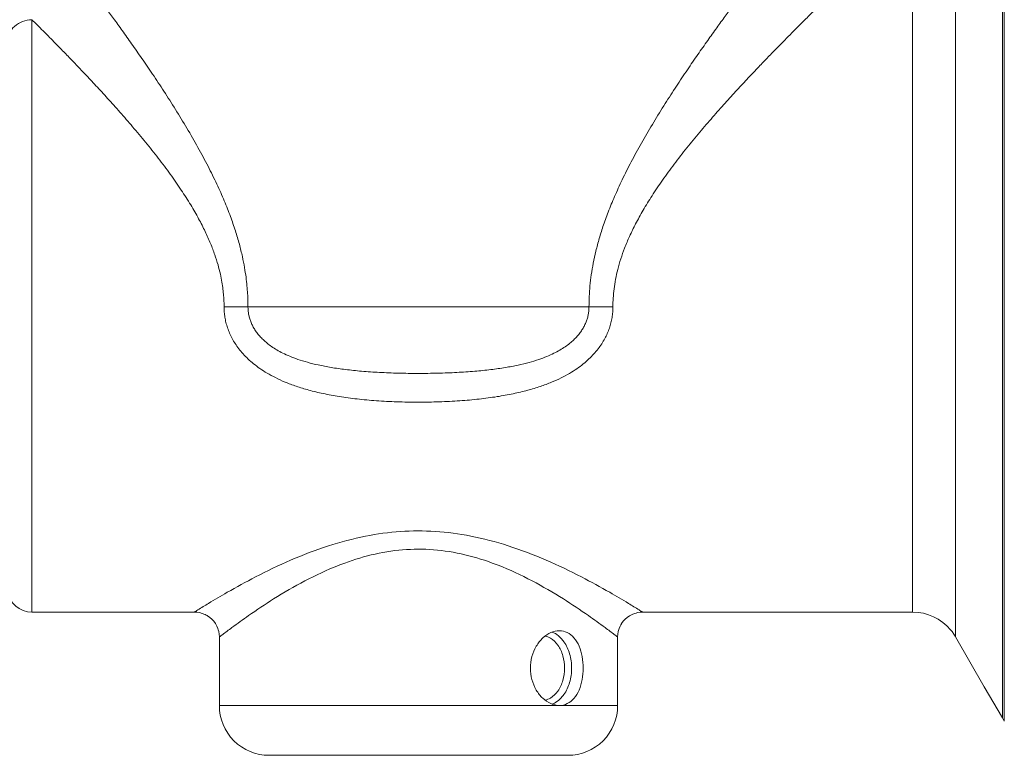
# Model space of a CAD drawing. Header units: millimetres. Extents: x -368 to 1732, y 3428 to 4913.
# Tile 65 of 80: x 1113.58 to 1117.54, y 4370.52 to 4373.47. Entities that reach past the tile are written whole.
import ezdxf

# ---------------------------------------------------------------- set-up
doc = ezdxf.new("R2010")
doc.units = ezdxf.units.MM
doc.linetypes.add('ACAD_ISO08W100', pattern=[36, 24, -3, 6, -3])
doc.layers.add('-- CO_p', color=51, linetype='Continuous', lineweight=9)

# ---------------------------------------------------------------- blocks, each defined once
blk = doc.blocks.new('-- CIEPŁOMIERZ ECHO II_20')
at = {"color": 50}
for points in [[(1.14463, 1.63892), (1.14463, 1.63892), (1.14463, -1.63893), (1.14463, -1.63893)], [(1.13682, 0), (1.13682, 0), (1.13682, 1.61763), (1.13682, 1.61763)], [(1.33227, -1.325), (1.33227, -1.325), (1.33227, 1.325), (1.33227, 1.325)], [(1.50547, -1.225), (1.50547, -1.225), (1.50547, 1.225), (1.50547, 1.225)], [(5.04259, 1.1535), (5.04259, 1.1535), (5.04259, -1.225), (5.04259, -1.225)], [(1.13682, -1.61764), (1.13682, -1.61764), (1.13682, 0), (1.13682, 0)], [(2.70898, 0), (2.70898, 0), (2.80511, 0), (2.80511, 0)], [(2.80511, 0), (2.80511, 0), (4.1749, 0), (4.1749, 0)], [(4.27103, 0), (4.27103, 0), (4.1749, 0), (4.1749, 0)], [(5.04259, -1.225), (5.09227, -1.225), (5.13442, -1.18853), (5.14155, -1.13936)], [(1.50547, -1.225), (1.44636, -1.225), (1.39027, -1.25116), (1.35227, -1.29645)], [(1.50547, -1.225), (1.44636, -1.225), (1.39027, -1.25116), (1.35227, -1.29645)], [(2.59, -1.225), (2.59, -1.225), (1.50547, -1.225), (1.50547, -1.225)], [(2.59, -1.225), (2.59, -1.225), (1.50547, -1.225), (1.50547, -1.225)], [(5.04259, -1.225), (5.04259, -1.225), (4.39, -1.225), (4.39, -1.225)], [(5.04259, -1.225), (5.04259, -1.225), (4.39, -1.225), (4.39, -1.225)], [(1.35227, -1.29645), (1.34853, -1.3009), (1.34498, -1.30552), (1.34164, -1.31029)], [(1.35227, -1.29645), (1.34853, -1.3009), (1.34498, -1.30552), (1.34164, -1.31029)], [(1.33227, -1.325), (1.33227, -1.325), (1.21713, -1.52444), (1.21713, -1.52444)], [(1.33227, -1.325), (1.33227, -1.325), (1.21713, -1.52444), (1.21713, -1.52444)], [(1.34164, -1.31029), (1.33831, -1.31505), (1.33518, -1.31996), (1.33227, -1.325)], [(1.34164, -1.31029), (1.33831, -1.31505), (1.33518, -1.31996), (1.33227, -1.325)], [(2.69, -1.6), (2.69, -1.6), (2.69, -1.325), (2.69, -1.325)], [(2.69, -1.6), (2.69, -1.6), (2.69, -1.325), (2.69, -1.325)], [(4.29, -1.6), (4.29, -1.6), (4.29, -1.325), (4.29, -1.325)], [(4.29, -1.6), (4.29, -1.6), (4.29, -1.325), (4.29, -1.325)], [(1.21713, -1.52444), (1.21713, -1.52444), (1.14463, -1.65), (1.14463, -1.65)], [(1.21713, -1.52444), (1.21713, -1.52444), (1.14463, -1.65), (1.14463, -1.65)], [(1.13682, -1.6372), (1.13682, -1.6372), (1.13682, -1.61764), (1.13682, -1.61764)], [(2.92429, -1.6), (2.92429, -1.6), (2.69, -1.6), (2.69, -1.6)], [(4.29, -1.6), (4.29, -1.6), (2.92436, -1.6), (2.92436, -1.6)], [(1.13682, -1.66245), (1.13682, -1.66245), (1.13682, -1.6372), (1.13682, -1.6372)], [(1.14463, -1.65), (1.14463, -1.65), (1.13682, -1.66245), (1.13682, -1.66245)], [(1.14463, -1.65), (1.14463, -1.65), (1.13682, -1.66245), (1.13682, -1.66245)], [(1.14463, -1.63893), (1.14463, -1.63893), (1.14463, -1.65), (1.14463, -1.65)], [(4.09, -1.8), (4.09, -1.8), (2.89, -1.8), (2.89, -1.8)], [(2.89, -1.8), (2.89, -1.8), (4.09, -1.8), (4.09, -1.8)]]:
    blk.add_open_spline(points, degree=3, dxfattribs=at)
for points, knots in [([(2.065, 1.425), (2.06534, 1.42456), (2.06568, 1.42412), (2.06601, 1.42368), (2.06601, 1.42368), (2.06704, 1.42235), (2.06806, 1.42102), (2.06909, 1.41968), (2.06909, 1.41968), (2.07083, 1.41742), (2.07256, 1.41516), (2.0743, 1.4129), (2.0743, 1.4129), (2.07676, 1.40969), (2.07922, 1.40649), (2.08168, 1.40328), (2.08168, 1.40328), (2.08486, 1.39912), (2.08805, 1.39495), (2.09123, 1.39079), (2.09123, 1.39079), (2.09517, 1.38564), (2.09911, 1.38048), (2.10304, 1.37533), (2.10304, 1.37533), (2.10777, 1.36912), (2.1125, 1.36291), (2.11722, 1.3567), (2.11722, 1.3567), (2.12279, 1.34937), (2.12836, 1.34204), (2.13391, 1.3347), (2.13391, 1.3347), (2.14034, 1.3262), (2.14677, 1.31769), (2.15318, 1.30918), (2.15318, 1.30918), (2.1605, 1.29946), (2.16781, 1.28973), (2.1751, 1.27998), (2.1751, 1.27998), (2.18335, 1.26895), (2.19159, 1.25791), (2.19981, 1.24685), (2.19981, 1.24685), (2.20905, 1.23442), (2.21826, 1.22198), (2.22744, 1.20951), (2.22744, 1.20951), (2.23768, 1.19562), (2.24788, 1.1817), (2.25805, 1.16775), (2.25805, 1.16775), (2.26929, 1.15232), (2.2805, 1.13686), (2.29165, 1.12136), (2.29165, 1.12136), (2.3039, 1.10433), (2.3161, 1.08725), (2.32823, 1.07013), (2.32823, 1.07013), (2.34146, 1.05145), (2.35461, 1.03271), (2.36767, 1.01391), (2.36767, 1.01391), (2.38179, 0.99358), (2.39581, 0.97318), (2.4097, 0.9527), (2.4097, 0.9527), (2.42455, 0.9308), (2.43926, 0.9088), (2.45381, 0.8867), (2.45381, 0.8867), (2.46914, 0.8634), (2.48429, 0.83998), (2.49922, 0.81642), (2.49922, 0.81642), (2.51468, 0.79202), (2.52991, 0.76747), (2.54484, 0.74275), (2.54484, 0.74275), (2.55993, 0.71779), (2.57472, 0.69266), (2.58915, 0.66732), (2.58915, 0.66732), (2.60329, 0.64251), (2.61708, 0.61749), (2.63046, 0.59225), (2.63046, 0.59225), (2.64317, 0.56826), (2.6555, 0.54406), (2.66737, 0.51963), (2.66737, 0.51963), (2.67829, 0.49715), (2.68882, 0.47447), (2.69886, 0.45158), (2.69886, 0.45158), (2.70802, 0.43072), (2.71678, 0.40968), (2.72507, 0.38846), (2.72507, 0.38846), (2.73264, 0.36906), (2.73983, 0.3495), (2.74655, 0.32979), (2.74655, 0.32979), (2.75271, 0.31173), (2.75848, 0.29355), (2.76382, 0.27524), (2.76382, 0.27524), (2.76874, 0.25836), (2.77329, 0.24137), (2.77742, 0.22429), (2.77742, 0.22429), (2.78132, 0.20819), (2.78485, 0.192), (2.78798, 0.17573), (2.78798, 0.17573), (2.79095, 0.16032), (2.79356, 0.14484), (2.79578, 0.1293), (2.79578, 0.1293), (2.7979, 0.1145), (2.79968, 0.09965), (2.80108, 0.08476), (2.80108, 0.08476), (2.80244, 0.07047), (2.80345, 0.05615), (2.80412, 0.04181), (2.80412, 0.04181), (2.80478, 0.02788), (2.80511, 0.01394), (2.80511, 0)], [0, 0, 0, 0, 0.030303, 0.030303, 0.030303, 0.030303, 0.0606061, 0.0606061, 0.0606061, 0.0606061, 0.0909091, 0.0909091, 0.0909091, 0.0909091, 0.1212121, 0.1212121, 0.1212121, 0.1212121, 0.1515152, 0.1515152, 0.1515152, 0.1515152, 0.1818182, 0.1818182, 0.1818182, 0.1818182, 0.2121212, 0.2121212, 0.2121212, 0.2121212, 0.2424242, 0.2424242, 0.2424242, 0.2424243, 0.2727273, 0.2727273, 0.2727273, 0.2727273, 0.3030303, 0.3030303, 0.3030303, 0.3030303, 0.3333333, 0.3333333, 0.3333333, 0.3333333, 0.3636364, 0.3636364, 0.3636364, 0.3636364, 0.3939394, 0.3939394, 0.3939394, 0.3939394, 0.4242424, 0.4242424, 0.4242424, 0.4242424, 0.4545455, 0.4545455, 0.4545455, 0.4545455, 0.4848485, 0.4848485, 0.4848485, 0.4848485, 0.5151515, 0.5151515, 0.5151515, 0.5151515, 0.5454545, 0.5454545, 0.5454545, 0.5454546, 0.5757576, 0.5757576, 0.5757576, 0.5757576, 0.6060606, 0.6060606, 0.6060606, 0.6060606, 0.6363636, 0.6363636, 0.6363636, 0.6363636, 0.6666667, 0.6666667, 0.6666667, 0.6666667, 0.6969697, 0.6969697, 0.6969697, 0.6969697, 0.7272727, 0.7272727, 0.7272727, 0.7272727, 0.7575758, 0.7575758, 0.7575758, 0.7575758, 0.7878788, 0.7878788, 0.7878788, 0.7878788, 0.8181818, 0.8181818, 0.8181818, 0.8181818, 0.8484848, 0.8484848, 0.8484848, 0.8484849, 0.8787879, 0.8787879, 0.8787879, 0.8787879, 0.9090909, 0.9090909, 0.9090909, 0.9090909, 0.9393939, 0.9393939, 0.9393939, 0.9393939, 0.969697, 0.969697, 0.969697, 0.969697, 1, 1, 1, 1]), ([(4.1749, 0), (4.1749, 0.00849), (4.17503, 0.01699), (4.17527, 0.02549), (4.17527, 0.02549), (4.17554, 0.03486), (4.17595, 0.04424), (4.17651, 0.0536), (4.17651, 0.0536), (4.17714, 0.06397), (4.17794, 0.07432), (4.17892, 0.08466), (4.17892, 0.08466), (4.18, 0.09617), (4.18131, 0.10766), (4.18282, 0.11912), (4.18282, 0.11912), (4.18454, 0.13212), (4.18653, 0.14507), (4.18878, 0.15799), (4.18878, 0.15799), (4.19134, 0.17276), (4.19425, 0.18747), (4.19747, 0.20212), (4.19747, 0.20212), (4.20112, 0.21874), (4.20517, 0.23527), (4.20959, 0.2517), (4.20959, 0.2517), (4.21446, 0.26981), (4.21978, 0.2878), (4.22549, 0.30566), (4.22549, 0.30566), (4.2317, 0.3251), (4.23838, 0.34439), (4.24546, 0.36353), (4.24546, 0.36353), (4.2532, 0.38444), (4.26142, 0.40517), (4.27004, 0.42572), (4.27004, 0.42572), (4.27952, 0.44831), (4.28949, 0.47068), (4.29988, 0.49287), (4.29988, 0.49287), (4.31124, 0.51716), (4.32311, 0.54122), (4.33537, 0.56508), (4.33537, 0.56508), (4.34846, 0.59054), (4.362, 0.61576), (4.37592, 0.64078), (4.37592, 0.64078), (4.39031, 0.66665), (4.40509, 0.6923), (4.42019, 0.71775), (4.42019, 0.71775), (4.43529, 0.74319), (4.4507, 0.76844), (4.46638, 0.79352), (4.46638, 0.79352), (4.48161, 0.81789), (4.49709, 0.84211), (4.51278, 0.86619), (4.51278, 0.86619), (4.52772, 0.88914), (4.54285, 0.91196), (4.55814, 0.93468), (4.55814, 0.93468), (4.57247, 0.95598), (4.58694, 0.97719), (4.60153, 0.99831), (4.60153, 0.99831), (4.61505, 1.01788), (4.62866, 1.03738), (4.64237, 1.05681), (4.64237, 1.05681), (4.65493, 1.07463), (4.66758, 1.0924), (4.68028, 1.11011), (4.68028, 1.11011), (4.69185, 1.12624), (4.70347, 1.14233), (4.71514, 1.15838), (4.71514, 1.15838), (4.72568, 1.17288), (4.73627, 1.18735), (4.74689, 1.20179), (4.74689, 1.20179), (4.75641, 1.21474), (4.76596, 1.22767), (4.77554, 1.24058), (4.77554, 1.24058), (4.78407, 1.25207), (4.79262, 1.26354), (4.80118, 1.275), (4.80118, 1.275), (4.80875, 1.28511), (4.81633, 1.29522), (4.82392, 1.30531), (4.82392, 1.30531), (4.83056, 1.31413), (4.8372, 1.32293), (4.84385, 1.33173), (4.84385, 1.33173), (4.8496, 1.33933), (4.85536, 1.34692), (4.86112, 1.35451), (4.86112, 1.35451), (4.86601, 1.36094), (4.8709, 1.36737), (4.8758, 1.37379), (4.8758, 1.37379), (4.87986, 1.37913), (4.88394, 1.38446), (4.88801, 1.38979), (4.88801, 1.38979), (4.8913, 1.3941), (4.8946, 1.3984), (4.8979, 1.40271), (4.8979, 1.40271), (4.90043, 1.40601), (4.90296, 1.40932), (4.9055, 1.41262), (4.9055, 1.41262), (4.90728, 1.41494), (4.90906, 1.41726), (4.91084, 1.41958), (4.91084, 1.41958), (4.91189, 1.42094), (4.91293, 1.4223), (4.91398, 1.42366), (4.91398, 1.42366), (4.91432, 1.42411), (4.91466, 1.42455), (4.915, 1.425)], [0, 0, 0, 0, 0.0294118, 0.0294118, 0.0294118, 0.0294118, 0.0588235, 0.0588235, 0.0588235, 0.0588235, 0.0882353, 0.0882353, 0.0882353, 0.0882353, 0.1176471, 0.1176471, 0.1176471, 0.1176471, 0.1470588, 0.1470588, 0.1470588, 0.1470588, 0.1764706, 0.1764706, 0.1764706, 0.1764706, 0.2058824, 0.2058824, 0.2058824, 0.2058824, 0.2352941, 0.2352941, 0.2352941, 0.2352941, 0.2647059, 0.2647059, 0.2647059, 0.2647059, 0.2941176, 0.2941176, 0.2941176, 0.2941177, 0.3235294, 0.3235294, 0.3235294, 0.3235294, 0.3529412, 0.3529412, 0.3529412, 0.3529412, 0.3823529, 0.3823529, 0.3823529, 0.382353, 0.4117647, 0.4117647, 0.4117647, 0.4117647, 0.4411765, 0.4411765, 0.4411765, 0.4411765, 0.4705882, 0.4705882, 0.4705882, 0.4705882, 0.5, 0.5, 0.5, 0.5, 0.5294118, 0.5294118, 0.5294118, 0.5294118, 0.5588235, 0.5588235, 0.5588235, 0.5588235, 0.5882353, 0.5882353, 0.5882353, 0.5882353, 0.6176471, 0.6176471, 0.6176471, 0.6176471, 0.6470588, 0.6470588, 0.6470588, 0.6470588, 0.6764706, 0.6764706, 0.6764706, 0.6764706, 0.7058824, 0.7058824, 0.7058824, 0.7058824, 0.7352941, 0.7352941, 0.7352941, 0.7352941, 0.7647059, 0.7647059, 0.7647059, 0.7647059, 0.7941176, 0.7941176, 0.7941176, 0.7941177, 0.8235294, 0.8235294, 0.8235294, 0.8235294, 0.8529412, 0.8529412, 0.8529412, 0.8529412, 0.8823529, 0.8823529, 0.8823529, 0.882353, 0.9117647, 0.9117647, 0.9117647, 0.9117647, 0.9411765, 0.9411765, 0.9411765, 0.9411765, 0.9705882, 0.9705882, 0.9705882, 0.9705882, 1, 1, 1, 1]), ([(1.865, 1.225), (1.86539, 1.22462), (1.86577, 1.22424), (1.86615, 1.22387), (1.86615, 1.22387), (1.86732, 1.22272), (1.86849, 1.22157), (1.86966, 1.22043), (1.86966, 1.22043), (1.87164, 1.21848), (1.87362, 1.21654), (1.8756, 1.2146), (1.8756, 1.2146), (1.87841, 1.21184), (1.88121, 1.20908), (1.88402, 1.20633), (1.88402, 1.20633), (1.88765, 1.20275), (1.89128, 1.19917), (1.89492, 1.19559), (1.89492, 1.19559), (1.89941, 1.19116), (1.9039, 1.18673), (1.90838, 1.1823), (1.90838, 1.1823), (1.91378, 1.17696), (1.91917, 1.17163), (1.92455, 1.16628), (1.92455, 1.16628), (1.9309, 1.15998), (1.93725, 1.15368), (1.94358, 1.14737), (1.94358, 1.14737), (1.95092, 1.14007), (1.95824, 1.13275), (1.96556, 1.12543), (1.96556, 1.12543), (1.9739, 1.11708), (1.98223, 1.10871), (1.99055, 1.10034), (1.99055, 1.10034), (1.99996, 1.09086), (2.00935, 1.08136), (2.01873, 1.07185), (2.01873, 1.07185), (2.02926, 1.06118), (2.03976, 1.05048), (2.05024, 1.03975), (2.05024, 1.03975), (2.0619, 1.02782), (2.07354, 1.01585), (2.08514, 1.00385), (2.08514, 1.00385), (2.09795, 0.9906), (2.11073, 0.97731), (2.12346, 0.96397), (2.12346, 0.96397), (2.13742, 0.94935), (2.15133, 0.93467), (2.16517, 0.91993), (2.16517, 0.91993), (2.18024, 0.9039), (2.19524, 0.88779), (2.21015, 0.87161), (2.21015, 0.87161), (2.22623, 0.85416), (2.24221, 0.83662), (2.25808, 0.81898), (2.25808, 0.81898), (2.27498, 0.80019), (2.29176, 0.78129), (2.30838, 0.76225), (2.30838, 0.76225), (2.32582, 0.74226), (2.3431, 0.72213), (2.36016, 0.70183), (2.36016, 0.70183), (2.37774, 0.68092), (2.3951, 0.65982), (2.41219, 0.6385), (2.41219, 0.6385), (2.42933, 0.61712), (2.4462, 0.59552), (2.46272, 0.57366), (2.46272, 0.57366), (2.47877, 0.55241), (2.4945, 0.53092), (2.50982, 0.50913), (2.50982, 0.50913), (2.52425, 0.48859), (2.53832, 0.4678), (2.55191, 0.4467), (2.55191, 0.4467), (2.56431, 0.42746), (2.57631, 0.40797), (2.58783, 0.3882), (2.58783, 0.3882), (2.59822, 0.37035), (2.60821, 0.35227), (2.61771, 0.33393), (2.61771, 0.33393), (2.62631, 0.31734), (2.6345, 0.30053), (2.64221, 0.2835), (2.64221, 0.2835), (2.6492, 0.26805), (2.65579, 0.25242), (2.6619, 0.23661), (2.6619, 0.23661), (2.66749, 0.22216), (2.67268, 0.20756), (2.67741, 0.19281), (2.67741, 0.19281), (2.68184, 0.17902), (2.68587, 0.1651), (2.68945, 0.15107), (2.68945, 0.15107), (2.69283, 0.13786), (2.6958, 0.12455), (2.69835, 0.11115), (2.69835, 0.11115), (2.70076, 0.09846), (2.70278, 0.08569), (2.70439, 0.07287), (2.70439, 0.07287), (2.70593, 0.0606), (2.70709, 0.04828), (2.70786, 0.03594), (2.70786, 0.03594), (2.70861, 0.02398), (2.70898, 0.01198), (2.70898, 0)], [0, 0, 0, 0, 0.030303, 0.030303, 0.030303, 0.030303, 0.0606061, 0.0606061, 0.0606061, 0.0606061, 0.0909091, 0.0909091, 0.0909091, 0.0909091, 0.1212121, 0.1212121, 0.1212121, 0.1212121, 0.1515152, 0.1515152, 0.1515152, 0.1515152, 0.1818182, 0.1818182, 0.1818182, 0.1818182, 0.2121212, 0.2121212, 0.2121212, 0.2121212, 0.2424242, 0.2424242, 0.2424242, 0.2424243, 0.2727273, 0.2727273, 0.2727273, 0.2727273, 0.3030303, 0.3030303, 0.3030303, 0.3030303, 0.3333333, 0.3333333, 0.3333333, 0.3333333, 0.3636364, 0.3636364, 0.3636364, 0.3636364, 0.3939394, 0.3939394, 0.3939394, 0.3939394, 0.4242424, 0.4242424, 0.4242424, 0.4242424, 0.4545455, 0.4545455, 0.4545455, 0.4545455, 0.4848485, 0.4848485, 0.4848485, 0.4848485, 0.5151515, 0.5151515, 0.5151515, 0.5151515, 0.5454545, 0.5454545, 0.5454545, 0.5454546, 0.5757576, 0.5757576, 0.5757576, 0.5757576, 0.6060606, 0.6060606, 0.6060606, 0.6060606, 0.6363636, 0.6363636, 0.6363636, 0.6363636, 0.6666667, 0.6666667, 0.6666667, 0.6666667, 0.6969697, 0.6969697, 0.6969697, 0.6969697, 0.7272727, 0.7272727, 0.7272727, 0.7272727, 0.7575758, 0.7575758, 0.7575758, 0.7575758, 0.7878788, 0.7878788, 0.7878788, 0.7878788, 0.8181818, 0.8181818, 0.8181818, 0.8181818, 0.8484848, 0.8484848, 0.8484848, 0.8484849, 0.8787879, 0.8787879, 0.8787879, 0.8787879, 0.9090909, 0.9090909, 0.9090909, 0.9090909, 0.9393939, 0.9393939, 0.9393939, 0.9393939, 0.969697, 0.969697, 0.969697, 0.969697, 1, 1, 1, 1]), ([(4.27103, 0), (4.27103, 0.00714), (4.27116, 0.01428), (4.27143, 0.02142), (4.27143, 0.02142), (4.27172, 0.02928), (4.27217, 0.03715), (4.27278, 0.045), (4.27278, 0.045), (4.27346, 0.05368), (4.27433, 0.06234), (4.27538, 0.07098), (4.27538, 0.07098), (4.27656, 0.0806), (4.27797, 0.09018), (4.2796, 0.09973), (4.2796, 0.09973), (4.28145, 0.11055), (4.28359, 0.12132), (4.28599, 0.13204), (4.28599, 0.13204), (4.28875, 0.14432), (4.29186, 0.15652), (4.29529, 0.16863), (4.29529, 0.16863), (4.29921, 0.18247), (4.30355, 0.19618), (4.30826, 0.20977), (4.30826, 0.20977), (4.3135, 0.22487), (4.3192, 0.23982), (4.3253, 0.2546), (4.3253, 0.2546), (4.33199, 0.27082), (4.33916, 0.28684), (4.34673, 0.30267), (4.34673, 0.30267), (4.35505, 0.32008), (4.36386, 0.33726), (4.37306, 0.35422), (4.37306, 0.35422), (4.38325, 0.37299), (4.39393, 0.39149), (4.40499, 0.40976), (4.40499, 0.40976), (4.41725, 0.42997), (4.42998, 0.4499), (4.44309, 0.46956), (4.44309, 0.46956), (4.4573, 0.49088), (4.47195, 0.51189), (4.48696, 0.53265), (4.48696, 0.53265), (4.50274, 0.55447), (4.5189, 0.57601), (4.53537, 0.59731), (4.53537, 0.59731), (4.55211, 0.61895), (4.56916, 0.64036), (4.58647, 0.66155), (4.58647, 0.66155), (4.60353, 0.68245), (4.62084, 0.70315), (4.63835, 0.72368), (4.63835, 0.72368), (4.65523, 0.74348), (4.67229, 0.76311), (4.68951, 0.78262), (4.68951, 0.78262), (4.70583, 0.8011), (4.72229, 0.81946), (4.73886, 0.83772), (4.73886, 0.83772), (4.75435, 0.85478), (4.76994, 0.87176), (4.78562, 0.88865), (4.78562, 0.88865), (4.80012, 0.90427), (4.81469, 0.91982), (4.82932, 0.9353), (4.82932, 0.9353), (4.84274, 0.9495), (4.85621, 0.96365), (4.86973, 0.97774), (4.86973, 0.97774), (4.88203, 0.99057), (4.89437, 1.00336), (4.90675, 1.01612), (4.90675, 1.01612), (4.91793, 1.02764), (4.92914, 1.03913), (4.94038, 1.05059), (4.94038, 1.05059), (4.95045, 1.06087), (4.96055, 1.07113), (4.97067, 1.08137), (4.97067, 1.08137), (4.97967, 1.09047), (4.98869, 1.09957), (4.99772, 1.10865), (4.99772, 1.10865), (5.00569, 1.11665), (5.01366, 1.12465), (5.02165, 1.13263), (5.02165, 1.13263), (5.02862, 1.1396), (5.0356, 1.14655), (5.04259, 1.1535)], [0, 0, 0, 0, 0.037037, 0.037037, 0.037037, 0.037037, 0.0740741, 0.0740741, 0.0740741, 0.0740741, 0.1111111, 0.1111111, 0.1111111, 0.1111111, 0.1481481, 0.1481481, 0.1481481, 0.1481482, 0.1851852, 0.1851852, 0.1851852, 0.1851852, 0.2222222, 0.2222222, 0.2222222, 0.2222222, 0.2592593, 0.2592593, 0.2592593, 0.2592593, 0.2962963, 0.2962963, 0.2962963, 0.2962963, 0.3333333, 0.3333333, 0.3333333, 0.3333333, 0.3703704, 0.3703704, 0.3703704, 0.3703704, 0.4074074, 0.4074074, 0.4074074, 0.4074074, 0.4444444, 0.4444444, 0.4444444, 0.4444445, 0.4814815, 0.4814815, 0.4814815, 0.4814815, 0.5185185, 0.5185185, 0.5185185, 0.5185185, 0.5555556, 0.5555556, 0.5555556, 0.5555556, 0.5925926, 0.5925926, 0.5925926, 0.5925926, 0.6296296, 0.6296296, 0.6296296, 0.6296296, 0.6666667, 0.6666667, 0.6666667, 0.6666667, 0.7037037, 0.7037037, 0.7037037, 0.7037037, 0.7407407, 0.7407407, 0.7407407, 0.7407408, 0.7777778, 0.7777778, 0.7777778, 0.7777778, 0.8148148, 0.8148148, 0.8148148, 0.8148148, 0.8518519, 0.8518519, 0.8518519, 0.8518519, 0.8888889, 0.8888889, 0.8888889, 0.8888889, 0.9259259, 0.9259259, 0.9259259, 0.9259259, 0.962963, 0.962963, 0.962963, 0.962963, 1, 1, 1, 1]), ([(5.14255, 1.0618), (5.14222, 1.07388), (5.13933, 1.08602), (5.13421, 1.09707), (5.13421, 1.09707), (5.129, 1.10832), (5.12148, 1.11843), (5.11237, 1.12679), (5.11237, 1.12679), (5.10305, 1.13534), (5.09208, 1.14204), (5.08025, 1.14657), (5.08025, 1.14657), (5.06824, 1.15116), (5.05535, 1.1535), (5.04259, 1.1535)], [0, 0, 0, 0, 0.25, 0.25, 0.25, 0.25, 0.5, 0.5, 0.5, 0.5, 0.75, 0.75, 0.75, 0.75, 1, 1, 1, 1]), ([(2.70898, 0), (2.70898, -0.00703), (2.70927, -0.01407), (2.70985, -0.02107), (2.70985, -0.02107), (2.71044, -0.02825), (2.71133, -0.0354), (2.71252, -0.0425), (2.71252, -0.0425), (2.71372, -0.0497), (2.71523, -0.05684), (2.71703, -0.06391), (2.71703, -0.06391), (2.71885, -0.07107), (2.72097, -0.07816), (2.72339, -0.08515), (2.72339, -0.08515), (2.72584, -0.09225), (2.72858, -0.09925), (2.73161, -0.10613), (2.73161, -0.10613), (2.73471, -0.11319), (2.73811, -0.12012), (2.74177, -0.12691), (2.74177, -0.12691), (2.74559, -0.13396), (2.74969, -0.14086), (2.75406, -0.14758), (2.75406, -0.14758), (2.75866, -0.15465), (2.76354, -0.16152), (2.76869, -0.16819), (2.76869, -0.16819), (2.77413, -0.17524), (2.77986, -0.18207), (2.78584, -0.18866), (2.78584, -0.18866), (2.79216, -0.19562), (2.79877, -0.20233), (2.80562, -0.20878), (2.80562, -0.20878), (2.81289, -0.21562), (2.82044, -0.22217), (2.82821, -0.22844), (2.82821, -0.22844), (2.83657, -0.23517), (2.84518, -0.24158), (2.85402, -0.24766), (2.85402, -0.24766), (2.86361, -0.25428), (2.87345, -0.26052), (2.8835, -0.26641), (2.8835, -0.26641), (2.8945, -0.27287), (2.90574, -0.27891), (2.91717, -0.28457), (2.91717, -0.28457), (2.9298, -0.29083), (2.94266, -0.29663), (2.95569, -0.30202), (2.95569, -0.30202), (2.97031, -0.30806), (2.98513, -0.31358), (3.00011, -0.31866), (3.00011, -0.31866), (3.017, -0.32438), (3.03407, -0.32953), (3.05128, -0.3342), (3.05128, -0.3342), (3.07051, -0.33941), (3.08989, -0.34402), (3.10938, -0.34812), (3.10938, -0.34812), (3.13096, -0.35267), (3.15267, -0.3566), (3.17446, -0.36002), (3.17446, -0.36002), (3.19827, -0.36377), (3.22217, -0.36691), (3.24612, -0.36956), (3.24612, -0.36956), (3.272, -0.37243), (3.29794, -0.37472), (3.32391, -0.37653), (3.32391, -0.37653), (3.3514, -0.37845), (3.37893, -0.37984), (3.40646, -0.38076), (3.40646, -0.38076), (3.43485, -0.38171), (3.46326, -0.38216), (3.49166, -0.38215), (3.49166, -0.38215), (3.52009, -0.38213), (3.54851, -0.38164), (3.57692, -0.38065), (3.57692, -0.38065), (3.60437, -0.37969), (3.63181, -0.37827), (3.65921, -0.37631), (3.65921, -0.37631), (3.68512, -0.37446), (3.711, -0.37214), (3.73681, -0.36924), (3.73681, -0.36924), (3.76071, -0.36655), (3.78456, -0.36337), (3.80831, -0.35959), (3.80831, -0.35959), (3.82999, -0.35614), (3.85158, -0.35218), (3.87305, -0.34761), (3.87305, -0.34761), (3.89249, -0.34347), (3.91183, -0.33883), (3.931, -0.33358), (3.931, -0.33358), (3.94797, -0.32893), (3.96482, -0.32381), (3.98147, -0.31812), (3.98147, -0.31812), (3.99644, -0.31302), (4.01125, -0.30746), (4.02585, -0.30138), (4.02585, -0.30138), (4.03891, -0.29594), (4.0518, -0.29008), (4.06446, -0.28376), (4.06446, -0.28376), (4.07581, -0.2781), (4.08696, -0.27206), (4.09788, -0.26561), (4.09788, -0.26561), (4.10778, -0.25975), (4.11749, -0.25356), (4.12694, -0.24701), (4.12694, -0.24701), (4.1357, -0.24094), (4.14424, -0.23456), (4.15252, -0.22785), (4.15252, -0.22785), (4.16029, -0.22156), (4.16783, -0.21498), (4.1751, -0.20811), (4.1751, -0.20811), (4.18192, -0.20165), (4.18851, -0.19493), (4.19481, -0.18795), (4.19481, -0.18795), (4.20074, -0.18138), (4.20642, -0.17458), (4.21182, -0.16755), (4.21182, -0.16755), (4.21691, -0.16091), (4.22175, -0.15406), (4.2263, -0.14703), (4.2263, -0.14703), (4.23067, -0.14028), (4.23477, -0.13335), (4.23858, -0.12627), (4.23858, -0.12627), (4.24228, -0.11938), (4.2457, -0.11234), (4.24882, -0.10517), (4.24882, -0.10517), (4.25186, -0.09819), (4.25461, -0.09108), (4.25706, -0.08387), (4.25706, -0.08387), (4.25944, -0.07685), (4.26154, -0.06974), (4.26333, -0.06254), (4.26333, -0.06254), (4.26507, -0.05554), (4.26653, -0.04847), (4.26768, -0.04135), (4.26768, -0.04135), (4.26881, -0.0344), (4.26966, -0.02742), (4.27022, -0.02041), (4.27022, -0.02041), (4.27076, -0.01362), (4.27103, -0.00681), (4.27103, 0)], [0, 0, 0, 0, 0.0217391, 0.0217391, 0.0217391, 0.0217391, 0.0434783, 0.0434783, 0.0434783, 0.0434783, 0.0652174, 0.0652174, 0.0652174, 0.0652174, 0.0869565, 0.0869565, 0.0869565, 0.0869565, 0.1086957, 0.1086957, 0.1086957, 0.1086957, 0.1304348, 0.1304348, 0.1304348, 0.1304348, 0.1521739, 0.1521739, 0.1521739, 0.1521739, 0.173913, 0.173913, 0.173913, 0.1739131, 0.1956522, 0.1956522, 0.1956522, 0.1956522, 0.2173913, 0.2173913, 0.2173913, 0.2173913, 0.2391304, 0.2391304, 0.2391304, 0.2391304, 0.2608696, 0.2608696, 0.2608696, 0.2608696, 0.2826087, 0.2826087, 0.2826087, 0.2826087, 0.3043478, 0.3043478, 0.3043478, 0.3043478, 0.326087, 0.326087, 0.326087, 0.326087, 0.3478261, 0.3478261, 0.3478261, 0.3478261, 0.3695652, 0.3695652, 0.3695652, 0.3695652, 0.3913043, 0.3913043, 0.3913043, 0.3913044, 0.4130435, 0.4130435, 0.4130435, 0.4130435, 0.4347826, 0.4347826, 0.4347826, 0.4347826, 0.4565217, 0.4565217, 0.4565217, 0.4565217, 0.4782609, 0.4782609, 0.4782609, 0.4782609, 0.5, 0.5, 0.5, 0.5, 0.5217391, 0.5217391, 0.5217391, 0.5217391, 0.5434783, 0.5434783, 0.5434783, 0.5434783, 0.5652174, 0.5652174, 0.5652174, 0.5652174, 0.5869565, 0.5869565, 0.5869565, 0.5869565, 0.6086957, 0.6086957, 0.6086957, 0.6086957, 0.6304348, 0.6304348, 0.6304348, 0.6304348, 0.6521739, 0.6521739, 0.6521739, 0.6521739, 0.673913, 0.673913, 0.673913, 0.6739131, 0.6956522, 0.6956522, 0.6956522, 0.6956522, 0.7173913, 0.7173913, 0.7173913, 0.7173913, 0.7391304, 0.7391304, 0.7391304, 0.7391304, 0.7608696, 0.7608696, 0.7608696, 0.7608696, 0.7826087, 0.7826087, 0.7826087, 0.7826087, 0.8043478, 0.8043478, 0.8043478, 0.8043478, 0.826087, 0.826087, 0.826087, 0.826087, 0.8478261, 0.8478261, 0.8478261, 0.8478261, 0.8695652, 0.8695652, 0.8695652, 0.8695652, 0.8913043, 0.8913043, 0.8913043, 0.8913044, 0.9130435, 0.9130435, 0.9130435, 0.9130435, 0.9347826, 0.9347826, 0.9347826, 0.9347826, 0.9565217, 0.9565217, 0.9565217, 0.9565217, 0.9782609, 0.9782609, 0.9782609, 0.9782609, 1, 1, 1, 1]), ([(2.80511, 0), (2.80511, -0.00491), (2.80533, -0.00982), (2.80579, -0.01471), (2.80579, -0.01471), (2.80625, -0.01972), (2.80695, -0.02472), (2.80788, -0.02967), (2.80788, -0.02967), (2.80883, -0.0347), (2.81001, -0.03968), (2.81143, -0.0446), (2.81143, -0.0446), (2.81287, -0.04962), (2.81454, -0.05457), (2.81644, -0.05943), (2.81644, -0.05943), (2.81838, -0.06441), (2.82055, -0.0693), (2.82293, -0.07408), (2.82293, -0.07408), (2.82539, -0.07903), (2.82809, -0.08386), (2.83098, -0.08858), (2.83098, -0.08858), (2.83403, -0.09353), (2.83729, -0.09834), (2.84076, -0.10301), (2.84076, -0.10301), (2.84444, -0.10797), (2.84835, -0.11277), (2.85244, -0.11739), (2.85244, -0.11739), (2.85683, -0.12235), (2.86143, -0.12711), (2.86622, -0.13168), (2.86622, -0.13168), (2.87136, -0.13658), (2.8767, -0.14125), (2.88222, -0.14572), (2.88222, -0.14572), (2.88816, -0.15053), (2.89431, -0.1551), (2.90062, -0.15944), (2.90062, -0.15944), (2.90751, -0.16418), (2.91458, -0.16865), (2.92181, -0.17286), (2.92181, -0.17286), (2.92979, -0.17752), (2.93795, -0.18187), (2.94624, -0.18595), (2.94624, -0.18595), (2.95548, -0.1905), (2.9649, -0.1947), (2.97443, -0.19862), (2.97443, -0.19862), (2.98516, -0.20303), (2.99605, -0.20707), (3.00705, -0.2108), (3.00705, -0.2108), (3.01962, -0.21506), (3.03233, -0.2189), (3.04514, -0.22241), (3.04514, -0.22241), (3.05986, -0.22645), (3.0747, -0.23003), (3.08962, -0.23326), (3.08962, -0.23326), (3.10662, -0.23693), (3.12371, -0.24014), (3.14087, -0.24298), (3.14087, -0.24298), (3.16022, -0.24618), (3.17965, -0.24891), (3.19912, -0.25128), (3.19912, -0.25128), (3.22076, -0.25392), (3.24245, -0.2561), (3.26417, -0.25794), (3.26417, -0.25794), (3.28796, -0.25995), (3.31179, -0.26155), (3.33564, -0.26281), (3.33564, -0.26281), (3.36113, -0.26415), (3.38665, -0.26512), (3.41217, -0.26576), (3.41217, -0.26576), (3.43862, -0.26642), (3.46508, -0.26674), (3.49154, -0.26672), (3.49154, -0.26672), (3.51801, -0.26671), (3.54449, -0.26637), (3.57095, -0.26568), (3.57095, -0.26568), (3.59639, -0.26501), (3.62182, -0.26402), (3.64723, -0.26265), (3.64723, -0.26265), (3.67101, -0.26137), (3.69478, -0.25975), (3.71851, -0.25771), (3.71851, -0.25771), (3.74017, -0.25585), (3.7618, -0.25364), (3.78338, -0.25098), (3.78338, -0.25098), (3.80274, -0.24859), (3.82206, -0.24584), (3.8413, -0.24262), (3.8413, -0.24262), (3.8584, -0.23976), (3.87545, -0.23652), (3.89239, -0.23282), (3.89239, -0.23282), (3.9071, -0.22961), (3.92173, -0.22604), (3.93624, -0.22204), (3.93624, -0.22204), (3.94903, -0.21851), (3.96172, -0.21464), (3.97427, -0.21035), (3.97427, -0.21035), (3.98529, -0.20659), (3.9962, -0.20251), (4.00696, -0.19805), (4.00696, -0.19805), (4.01641, -0.19414), (4.02575, -0.18993), (4.03492, -0.18538), (4.03492, -0.18538), (4.04309, -0.18133), (4.05113, -0.17702), (4.05899, -0.1724), (4.05899, -0.1724), (4.06615, -0.1682), (4.07316, -0.16375), (4.07999, -0.15903), (4.07999, -0.15903), (4.08629, -0.15468), (4.09243, -0.15009), (4.09837, -0.14525), (4.09837, -0.14525), (4.10386, -0.14078), (4.10919, -0.13609), (4.1143, -0.13118), (4.1143, -0.13118), (4.11905, -0.12663), (4.12362, -0.12188), (4.12796, -0.11694), (4.12796, -0.11694), (4.13202, -0.11234), (4.13589, -0.10756), (4.13954, -0.10262), (4.13954, -0.10262), (4.143, -0.09794), (4.14626, -0.0931), (4.1493, -0.08813), (4.1493, -0.08813), (4.15222, -0.08335), (4.15494, -0.07843), (4.15741, -0.07341), (4.15741, -0.07341), (4.15981, -0.06855), (4.16198, -0.06359), (4.16392, -0.05854), (4.16392, -0.05854), (4.16579, -0.05366), (4.16744, -0.04869), (4.16885, -0.04365), (4.16885, -0.04365), (4.17022, -0.03878), (4.17137, -0.03384), (4.17228, -0.02886), (4.17228, -0.02886), (4.17316, -0.02402), (4.17383, -0.01914), (4.17427, -0.01424), (4.17427, -0.01424), (4.17469, -0.00951), (4.1749, -0.00476), (4.1749, 0)], [0, 0, 0, 0, 0.0217391, 0.0217391, 0.0217391, 0.0217391, 0.0434783, 0.0434783, 0.0434783, 0.0434783, 0.0652174, 0.0652174, 0.0652174, 0.0652174, 0.0869565, 0.0869565, 0.0869565, 0.0869565, 0.1086957, 0.1086957, 0.1086957, 0.1086957, 0.1304348, 0.1304348, 0.1304348, 0.1304348, 0.1521739, 0.1521739, 0.1521739, 0.1521739, 0.173913, 0.173913, 0.173913, 0.1739131, 0.1956522, 0.1956522, 0.1956522, 0.1956522, 0.2173913, 0.2173913, 0.2173913, 0.2173913, 0.2391304, 0.2391304, 0.2391304, 0.2391304, 0.2608696, 0.2608696, 0.2608696, 0.2608696, 0.2826087, 0.2826087, 0.2826087, 0.2826087, 0.3043478, 0.3043478, 0.3043478, 0.3043478, 0.326087, 0.326087, 0.326087, 0.326087, 0.3478261, 0.3478261, 0.3478261, 0.3478261, 0.3695652, 0.3695652, 0.3695652, 0.3695652, 0.3913043, 0.3913043, 0.3913043, 0.3913044, 0.4130435, 0.4130435, 0.4130435, 0.4130435, 0.4347826, 0.4347826, 0.4347826, 0.4347826, 0.4565217, 0.4565217, 0.4565217, 0.4565217, 0.4782609, 0.4782609, 0.4782609, 0.4782609, 0.5, 0.5, 0.5, 0.5, 0.5217391, 0.5217391, 0.5217391, 0.5217391, 0.5434783, 0.5434783, 0.5434783, 0.5434783, 0.5652174, 0.5652174, 0.5652174, 0.5652174, 0.5869565, 0.5869565, 0.5869565, 0.5869565, 0.6086957, 0.6086957, 0.6086957, 0.6086957, 0.6304348, 0.6304348, 0.6304348, 0.6304348, 0.6521739, 0.6521739, 0.6521739, 0.6521739, 0.673913, 0.673913, 0.673913, 0.6739131, 0.6956522, 0.6956522, 0.6956522, 0.6956522, 0.7173913, 0.7173913, 0.7173913, 0.7173913, 0.7391304, 0.7391304, 0.7391304, 0.7391304, 0.7608696, 0.7608696, 0.7608696, 0.7608696, 0.7826087, 0.7826087, 0.7826087, 0.7826087, 0.8043478, 0.8043478, 0.8043478, 0.8043478, 0.826087, 0.826087, 0.826087, 0.826087, 0.8478261, 0.8478261, 0.8478261, 0.8478261, 0.8695652, 0.8695652, 0.8695652, 0.8695652, 0.8913043, 0.8913043, 0.8913043, 0.8913044, 0.9130435, 0.9130435, 0.9130435, 0.9130435, 0.9347826, 0.9347826, 0.9347826, 0.9347826, 0.9565217, 0.9565217, 0.9565217, 0.9565217, 0.9782609, 0.9782609, 0.9782609, 0.9782609, 1, 1, 1, 1]), ([(4.39, -1.225), (4.38546, -1.22215), (4.38092, -1.21931), (4.37637, -1.21648), (4.37637, -1.21648), (4.36211, -1.20759), (4.3478, -1.1988), (4.33343, -1.19009), (4.33343, -1.19009), (4.30848, -1.17498), (4.28336, -1.16014), (4.25804, -1.14564), (4.25804, -1.14564), (4.22077, -1.12427), (4.18307, -1.10363), (4.14489, -1.08391), (4.14489, -1.08391), (4.09865, -1.06003), (4.05168, -1.0375), (4.00389, -1.01686), (4.00389, -1.01686), (3.95413, -0.99536), (3.90346, -0.97591), (3.85186, -0.95927), (3.85186, -0.95927), (3.8031, -0.94355), (3.7535, -0.93036), (3.70324, -0.92041), (3.70324, -0.92041), (3.65647, -0.91115), (3.60912, -0.9047), (3.56154, -0.90147), (3.56154, -0.90147), (3.51532, -0.89834), (3.46889, -0.89825), (3.42266, -0.9012), (3.42266, -0.9012), (3.37481, -0.90425), (3.32718, -0.91057), (3.28012, -0.91975), (3.28012, -0.91975), (3.22938, -0.92964), (3.17931, -0.94286), (3.1301, -0.95865), (3.1301, -0.95865), (3.07806, -0.97534), (3.02698, -0.99491), (2.97682, -1.01656), (2.97682, -1.01656), (2.92878, -1.03728), (2.88159, -1.05991), (2.83512, -1.08391), (2.83512, -1.08391), (2.79693, -1.10363), (2.75923, -1.12428), (2.72194, -1.14565), (2.72194, -1.14565), (2.69663, -1.16016), (2.67151, -1.175), (2.64655, -1.19011), (2.64655, -1.19011), (2.63219, -1.19881), (2.61787, -1.20761), (2.60361, -1.21649), (2.60361, -1.21649), (2.59907, -1.21932), (2.59454, -1.22216), (2.59, -1.225)], [0, 0, 0, 0, 0.0588235, 0.0588235, 0.0588235, 0.0588235, 0.1176471, 0.1176471, 0.1176471, 0.1176471, 0.1764706, 0.1764706, 0.1764706, 0.1764706, 0.2352941, 0.2352941, 0.2352941, 0.2352941, 0.2941176, 0.2941176, 0.2941176, 0.2941177, 0.3529412, 0.3529412, 0.3529412, 0.3529412, 0.4117647, 0.4117647, 0.4117647, 0.4117647, 0.4705882, 0.4705882, 0.4705882, 0.4705882, 0.5294118, 0.5294118, 0.5294118, 0.5294118, 0.5882353, 0.5882353, 0.5882353, 0.5882353, 0.6470588, 0.6470588, 0.6470588, 0.6470588, 0.7058824, 0.7058824, 0.7058824, 0.7058824, 0.7647059, 0.7647059, 0.7647059, 0.7647059, 0.8235294, 0.8235294, 0.8235294, 0.8235294, 0.8823529, 0.8823529, 0.8823529, 0.882353, 0.9411765, 0.9411765, 0.9411765, 0.9411765, 1, 1, 1, 1]), ([(3.80138, -1.03361), (3.76161, -1.01845), (3.72093, -1.00551), (3.67951, -0.99553), (3.67951, -0.99553), (3.63812, -0.98557), (3.596, -0.97856), (3.55358, -0.97506), (3.55358, -0.97506), (3.51254, -0.97168), (3.47121, -0.97158), (3.43016, -0.97476), (3.43016, -0.97476), (3.38749, -0.97808), (3.34512, -0.98494), (3.30348, -0.99482), (3.30348, -0.99482), (3.26101, -1.00489), (3.21931, -1.0181), (3.17858, -1.03363)], [0, 0, 0, 0, 0.2, 0.2, 0.2, 0.2, 0.4, 0.4, 0.4, 0.4, 0.6, 0.6, 0.6, 0.6, 0.8, 0.8, 0.8, 0.8, 1, 1, 1, 1]), ([(3.17858, -1.03363), (3.17577, -1.0347), (3.17296, -1.03578), (3.17015, -1.03688), (3.17015, -1.03688), (3.1236, -1.05505), (3.0782, -1.07625), (3.03392, -1.0995), (3.03392, -1.0995), (2.99096, -1.12205), (2.94904, -1.14653), (2.90797, -1.17234), (2.90797, -1.17234), (2.87388, -1.19376), (2.84037, -1.2161), (2.80735, -1.23913), (2.80735, -1.23913), (2.78479, -1.25486), (2.76245, -1.27091), (2.74032, -1.28723), (2.74032, -1.28723), (2.72752, -1.29666), (2.71479, -1.30618), (2.70213, -1.31578), (2.70213, -1.31578), (2.69808, -1.31884), (2.69404, -1.32192), (2.69, -1.325)], [0, 0, 0, 0, 0.1428571, 0.1428571, 0.1428571, 0.1428572, 0.2857143, 0.2857143, 0.2857143, 0.2857143, 0.4285714, 0.4285714, 0.4285714, 0.4285714, 0.5714286, 0.5714286, 0.5714286, 0.5714286, 0.7142857, 0.7142857, 0.7142857, 0.7142857, 0.8571429, 0.8571429, 0.8571429, 0.8571429, 1, 1, 1, 1]), ([(4.29, -1.325), (4.28596, -1.32191), (4.28191, -1.31883), (4.27786, -1.31576), (4.27786, -1.31576), (4.26519, -1.30616), (4.25246, -1.29664), (4.23967, -1.28721), (4.23967, -1.28721), (4.21753, -1.27089), (4.1952, -1.25484), (4.17264, -1.23911), (4.17264, -1.23911), (4.13962, -1.21609), (4.10612, -1.19376), (4.07204, -1.17234), (4.07204, -1.17234), (4.03117, -1.14666), (3.98946, -1.12229), (3.94671, -1.09982), (3.94671, -1.09982), (3.90278, -1.07674), (3.85776, -1.05566), (3.81159, -1.03755), (3.81159, -1.03755), (3.80819, -1.03622), (3.80479, -1.03491), (3.80138, -1.03361)], [0, 0, 0, 0, 0.1428571, 0.1428571, 0.1428571, 0.1428572, 0.2857143, 0.2857143, 0.2857143, 0.2857143, 0.4285714, 0.4285714, 0.4285714, 0.4285714, 0.5714286, 0.5714286, 0.5714286, 0.5714286, 0.7142857, 0.7142857, 0.7142857, 0.7142857, 0.8571429, 0.8571429, 0.8571429, 0.8571429, 1, 1, 1, 1]), ([(2.59, -1.225), (2.59, -1.225), (2.5995, -1.22545), (2.5995, -1.22545), (2.5995, -1.22545), (2.5995, -1.22545), (2.6107, -1.22717), (2.6107, -1.22717), (2.6107, -1.22717), (2.6107, -1.22717), (2.62164, -1.23014), (2.62164, -1.23014), (2.62164, -1.23014), (2.62164, -1.23014), (2.63217, -1.23432), (2.63217, -1.23432), (2.63217, -1.23432), (2.63217, -1.23432), (2.64215, -1.23967), (2.64215, -1.23967), (2.64215, -1.23967), (2.64215, -1.23967), (2.65147, -1.24612), (2.65147, -1.24612), (2.65147, -1.24612), (2.65147, -1.24612), (2.66, -1.25358), (2.66, -1.25358), (2.66, -1.25358), (2.66, -1.25358), (2.66763, -1.26195), (2.66763, -1.26195), (2.66763, -1.26195), (2.66763, -1.26195), (2.67426, -1.27114), (2.67426, -1.27114), (2.67426, -1.27114), (2.67426, -1.27114), (2.67981, -1.28101), (2.67981, -1.28101), (2.67981, -1.28101), (2.67981, -1.28101), (2.68421, -1.29146), (2.68421, -1.29146), (2.68421, -1.29146), (2.68421, -1.29146), (2.6874, -1.30233), (2.6874, -1.30233), (2.6874, -1.30233), (2.6874, -1.30233), (2.68934, -1.31349), (2.68934, -1.31349), (2.68934, -1.31349), (2.68934, -1.31349), (2.69001, -1.325), (2.69001, -1.325)], [0, 0, 0, 0, 0.0714286, 0.0714286, 0.0714286, 0.0714286, 0.1428571, 0.1428571, 0.1428571, 0.1428572, 0.2142857, 0.2142857, 0.2142857, 0.2142857, 0.2857143, 0.2857143, 0.2857143, 0.2857143, 0.3571429, 0.3571429, 0.3571429, 0.3571429, 0.4285714, 0.4285714, 0.4285714, 0.4285714, 0.5, 0.5, 0.5, 0.5, 0.5714286, 0.5714286, 0.5714286, 0.5714286, 0.6428571, 0.6428571, 0.6428571, 0.6428572, 0.7142857, 0.7142857, 0.7142857, 0.7142857, 0.7857143, 0.7857143, 0.7857143, 0.7857143, 0.8571429, 0.8571429, 0.8571429, 0.8571429, 0.9285714, 0.9285714, 0.9285714, 0.9285714, 1, 1, 1, 1]), ([(4.29, -1.325), (4.29, -1.325), (4.29067, -1.31349), (4.29067, -1.31349), (4.29067, -1.31349), (4.29067, -1.31349), (4.29261, -1.30233), (4.29261, -1.30233), (4.29261, -1.30233), (4.29261, -1.30233), (4.2958, -1.29146), (4.2958, -1.29146), (4.2958, -1.29146), (4.2958, -1.29146), (4.30019, -1.28101), (4.30019, -1.28101), (4.30019, -1.28101), (4.30019, -1.28101), (4.30575, -1.27114), (4.30575, -1.27114), (4.30575, -1.27114), (4.30575, -1.27114), (4.31238, -1.26195), (4.31238, -1.26195), (4.31238, -1.26195), (4.31238, -1.26195), (4.32001, -1.25358), (4.32001, -1.25358), (4.32001, -1.25358), (4.32001, -1.25358), (4.32854, -1.24612), (4.32854, -1.24612), (4.32854, -1.24612), (4.32854, -1.24612), (4.33786, -1.23967), (4.33786, -1.23967), (4.33786, -1.23967), (4.33786, -1.23967), (4.34784, -1.23432), (4.34784, -1.23432), (4.34784, -1.23432), (4.34784, -1.23432), (4.35837, -1.23014), (4.35837, -1.23014), (4.35837, -1.23014), (4.35837, -1.23014), (4.36931, -1.22717), (4.36931, -1.22717), (4.36931, -1.22717), (4.36931, -1.22717), (4.38051, -1.22545), (4.38051, -1.22545), (4.38051, -1.22545), (4.38051, -1.22545), (4.39, -1.225), (4.39, -1.225)], [0, 0, 0, 0, 0.0714286, 0.0714286, 0.0714286, 0.0714286, 0.1428571, 0.1428571, 0.1428571, 0.1428572, 0.2142857, 0.2142857, 0.2142857, 0.2142857, 0.2857143, 0.2857143, 0.2857143, 0.2857143, 0.3571429, 0.3571429, 0.3571429, 0.3571429, 0.4285714, 0.4285714, 0.4285714, 0.4285714, 0.5, 0.5, 0.5, 0.5, 0.5714286, 0.5714286, 0.5714286, 0.5714286, 0.6428571, 0.6428571, 0.6428571, 0.6428572, 0.7142857, 0.7142857, 0.7142857, 0.7142857, 0.7857143, 0.7857143, 0.7857143, 0.7857143, 0.8571429, 0.8571429, 0.8571429, 0.8571429, 0.9285714, 0.9285714, 0.9285714, 0.9285714, 1, 1, 1, 1]), ([(2.92432, -1.3), (2.91348, -1.30003), (2.90247, -1.30254), (2.89263, -1.30728), (2.89263, -1.30728), (2.88219, -1.31231), (2.87308, -1.31984), (2.86549, -1.32857), (2.86549, -1.32857), (2.85687, -1.33848), (2.85022, -1.34994), (2.84501, -1.36195), (2.84501, -1.36195), (2.83918, -1.37538), (2.83516, -1.3895), (2.83247, -1.40387), (2.83247, -1.40387), (2.82963, -1.41908), (2.82829, -1.43456), (2.82829, -1.45)], [0, 0, 0, 0, 0.2, 0.2, 0.2, 0.2, 0.4, 0.4, 0.4, 0.4, 0.6, 0.6, 0.6, 0.6, 0.8, 0.8, 0.8, 0.8, 1, 1, 1, 1]), ([(2.95346, -1.30518), (2.94891, -1.30689), (2.94451, -1.30898), (2.9403, -1.31142), (2.9403, -1.31142), (2.93135, -1.31661), (2.92328, -1.32339), (2.9163, -1.33099)], [0, 0, 0, 0, 0.5, 0.5, 0.5, 0.5, 1, 1, 1, 1]), ([(3.04042, -1.45), (3.04042, -1.43449), (3.03837, -1.41891), (3.03432, -1.40387), (3.03432, -1.40387), (3.03036, -1.38919), (3.02449, -1.37504), (3.01675, -1.36196), (3.01675, -1.36196), (3.00947, -1.34965), (3.00054, -1.33829), (2.99003, -1.32858), (2.99003, -1.32858), (2.98055, -1.31982), (2.9698, -1.3124), (2.95789, -1.30728), (2.95789, -1.30728), (2.94729, -1.30272), (2.93577, -1.29997), (2.92432, -1.3)], [0, 0, 0, 0, 0.2, 0.2, 0.2, 0.2, 0.4, 0.4, 0.4, 0.4, 0.6, 0.6, 0.6, 0.6, 0.8, 0.8, 0.8, 0.8, 1, 1, 1, 1]), ([(2.9163, -1.33099), (2.91256, -1.33507), (2.90909, -1.33941), (2.90589, -1.34394), (2.90589, -1.34394), (2.89552, -1.35861), (2.88797, -1.37528), (2.8829, -1.3926), (2.8829, -1.3926), (2.87743, -1.41126), (2.87482, -1.43068), (2.87482, -1.45)], [0, 0, 0, 0, 0.3333333, 0.3333333, 0.3333333, 0.3333333, 0.6666667, 0.6666667, 0.6666667, 0.6666667, 1, 1, 1, 1]), ([(2.98156, -1.32145), (2.97397, -1.32308), (2.9666, -1.32598), (2.95985, -1.3299), (2.95985, -1.3299), (2.94797, -1.3368), (2.938, -1.34682), (2.93003, -1.35808), (2.93003, -1.35808), (2.92097, -1.37088), (2.91448, -1.38526), (2.9101, -1.40025), (2.9101, -1.40025), (2.90539, -1.4164), (2.90311, -1.43326), (2.90311, -1.45)], [0, 0, 0, 0, 0.25, 0.25, 0.25, 0.25, 0.5, 0.5, 0.5, 0.5, 0.75, 0.75, 0.75, 0.75, 1, 1, 1, 1]), ([(2.92429, -1.6), (2.91341, -1.6), (2.90235, -1.59745), (2.89249, -1.59266), (2.89249, -1.59266), (2.88211, -1.58762), (2.87305, -1.58012), (2.86549, -1.57144), (2.86549, -1.57144), (2.85689, -1.56155), (2.85024, -1.55011), (2.84503, -1.53812), (2.84503, -1.53812), (2.83918, -1.52465), (2.83514, -1.51047), (2.83245, -1.49605), (2.83245, -1.49605), (2.82962, -1.48087), (2.82829, -1.46542), (2.82829, -1.45)], [0, 0, 0, 0, 0.2, 0.2, 0.2, 0.2, 0.4, 0.4, 0.4, 0.4, 0.6, 0.6, 0.6, 0.6, 0.8, 0.8, 0.8, 0.8, 1, 1, 1, 1]), ([(2.87482, -1.45), (2.87482, -1.46933), (2.87743, -1.48875), (2.8829, -1.50741), (2.8829, -1.50741), (2.88797, -1.52473), (2.89552, -1.5414), (2.90589, -1.55607), (2.90589, -1.55607), (2.90909, -1.5606), (2.91256, -1.56494), (2.9163, -1.56902)], [0, 0, 0, 0, 0.3333333, 0.3333333, 0.3333333, 0.3333333, 0.6666667, 0.6666667, 0.6666667, 0.6666667, 1, 1, 1, 1]), ([(2.90311, -1.45), (2.90311, -1.46675), (2.90538, -1.4836), (2.9101, -1.49975), (2.9101, -1.49975), (2.91448, -1.51475), (2.92097, -1.52913), (2.93003, -1.54193), (2.93003, -1.54193), (2.938, -1.55318), (2.94797, -1.56321), (2.95985, -1.57011), (2.95985, -1.57011), (2.9666, -1.57403), (2.97397, -1.57693), (2.98157, -1.57855)], [0, 0, 0, 0, 0.25, 0.25, 0.25, 0.25, 0.5, 0.5, 0.5, 0.5, 0.75, 0.75, 0.75, 0.75, 1, 1, 1, 1]), ([(3.04042, -1.45), (3.04042, -1.46547), (3.03839, -1.48101), (3.03436, -1.496), (3.03436, -1.496), (3.03041, -1.51068), (3.02455, -1.52484), (3.01682, -1.53792), (3.01682, -1.53792), (3.00962, -1.55012), (3.0008, -1.56139), (2.99043, -1.57106), (2.99043, -1.57106), (2.98094, -1.5799), (2.97016, -1.58741), (2.95821, -1.59259), (2.95821, -1.59259), (2.94752, -1.59723), (2.93591, -1.6), (2.92436, -1.6)], [0, 0, 0, 0, 0.2, 0.2, 0.2, 0.2, 0.4, 0.4, 0.4, 0.4, 0.6, 0.6, 0.6, 0.6, 0.8, 0.8, 0.8, 0.8, 1, 1, 1, 1]), ([(2.9163, -1.56902), (2.92328, -1.57662), (2.93135, -1.58339), (2.9403, -1.58859), (2.9403, -1.58859), (2.94451, -1.59103), (2.94891, -1.59312), (2.95346, -1.59483)], [0, 0, 0, 0, 0.5, 0.5, 0.5, 0.5, 1, 1, 1, 1]), ([(2.69, -1.6), (2.69, -1.65305), (2.71108, -1.70392), (2.74858, -1.74142), (2.74858, -1.74142), (2.78609, -1.77893), (2.83696, -1.8), (2.89, -1.8)], [0, 0, 0, 0, 0.5, 0.5, 0.5, 0.5, 1, 1, 1, 1]), ([(4.09, -1.8), (4.14305, -1.8), (4.19392, -1.77893), (4.23143, -1.74142), (4.23143, -1.74142), (4.26893, -1.70392), (4.29, -1.65305), (4.29, -1.6)], [0, 0, 0, 0, 0.5, 0.5, 0.5, 0.5, 1, 1, 1, 1])]:
    blk.add_open_spline(points, degree=3, knots=knots, dxfattribs=at)
blk = doc.blocks.new('*U324')
at = {"linetype": 'Continuous', "lineweight": 0}
blk.add_blockref('-- CIEPŁOMIERZ ECHO II_20', (3.3004, 0), dxfattribs=at)

msp = doc.modelspace()

# ---------------------------------------------------------------- block references
at = {"layer": '-- CO_p', "linetype": 'ACAD_ISO08W100', "ltscale": 20, "xscale": -1}
msp.add_blockref('*U324', (1121.9726, 4372.3175), dxfattribs=at)

doc.saveas('drawing.dxf')
